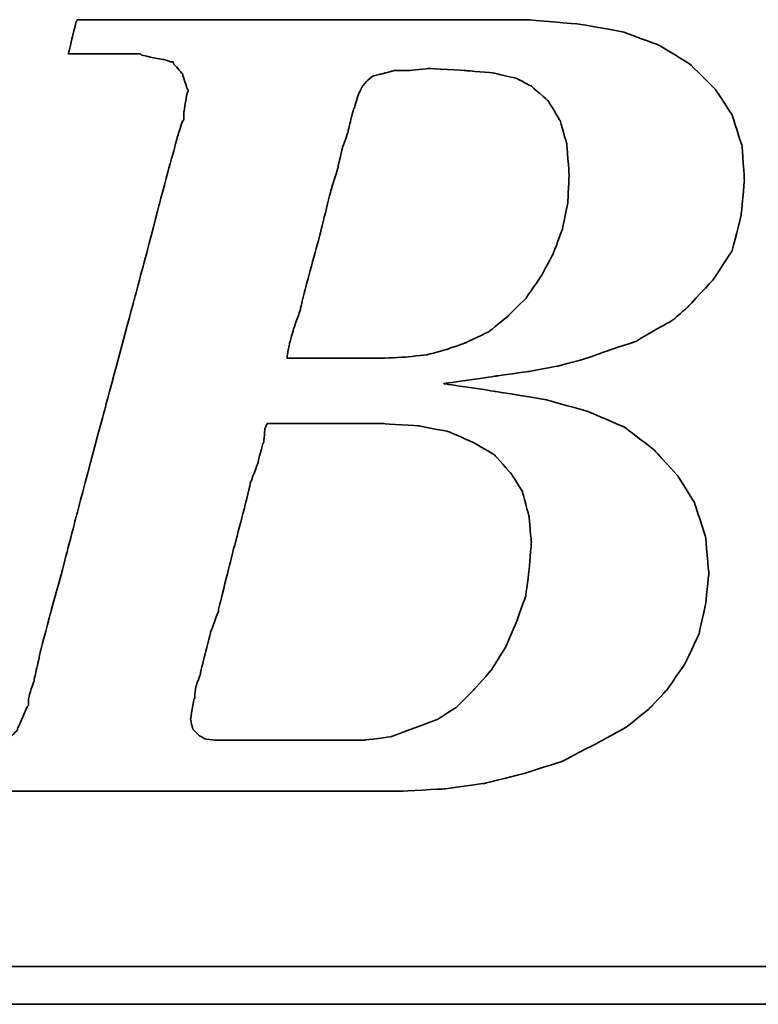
# Model space of a CAD drawing. Header units: millimetres. Extents: x -219 to -55, y 55 to 174.
# Tile 34 of 51: x -91.44 to -89.99, y 126.02 to 127.94. Entities that reach past the tile are written whole.
import ezdxf

# ---------------------------------------------------------------- set-up
doc = ezdxf.new("R2010")
doc.units = ezdxf.units.MM
doc.header["$LTSCALE"] = 0.1
doc.layers.add('DIM', color=4, linetype='CONTINUOUS')
doc.layers.add('layer 1', color=7, linetype='CONTINUOUS')

# ---------------------------------------------------------------- blocks, each defined once
blk = doc.blocks.new('TBI MOTION logo(完整正式版)')
at = {"layer": 'layer 1', "color": 22, "lineweight": 35}
for points, knots in [([(-64.65375, -6.86375), (-64.65375, -6.86375), (-64.84375, -7.29625), (-64.84375, -7.29625), (-64.84375, -7.29625), (-64.84375, -7.29625), (-64.86875, -7.34375), (-64.86875, -7.34375), (-64.86875, -7.34375), (-64.86875, -7.34375), (-64.86875, -7.36875), (-64.86875, -7.36875), (-64.86875, -7.36875), (-64.86875, -7.36875), (-65.15375, -7.65375), (-65.15375, -7.65375), (-65.15375, -7.65375), (-65.15375, -7.65375), (-65.17875, -7.65375), (-65.17875, -7.65375), (-65.17875, -7.65375), (-65.17875, -7.65375), (-65.20375, -7.67875), (-65.20375, -7.67875), (-65.20375, -7.67875), (-65.20375, -7.67875), (-65.58875, -7.87125), (-65.58875, -7.87125), (-65.58875, -7.87125), (-65.58875, -7.87125), (-65.63375, -7.87125), (-65.63375, -7.87125), (-65.63375, -7.87125), (-65.63375, -7.87125), (-65.65875, -7.89375), (-65.65875, -7.89375), (-65.65875, -7.89375), (-65.65875, -7.89375), (-66.09375, -7.94375), (-66.09375, -7.94375), (-66.09375, -7.94375), (-66.09375, -7.94375), (-66.11375, -7.94375), (-66.11375, -7.94375), (-66.11375, -7.94375), (-66.11375, -7.94375), (-66.16375, -7.94375), (-66.16375, -7.94375), (-66.16375, -7.94375), (-66.16375, -7.94375), (-66.30875, -7.94375), (-66.30875, -7.94375), (-66.30875, -7.94375), (-66.30875, -7.94375), (-66.69375, -7.94375), (-66.69375, -7.94375), (-66.69375, -7.94375), (-66.69375, -7.94375), (-67.07375, -7.94375), (-67.07375, -7.94375), (-67.07375, -7.94375), (-67.07375, -7.94375), (-67.12375, -7.94375), (-67.12375, -7.94375), (-67.12375, -7.94375), (-67.12375, -7.94375), (-67.12375, -7.96625), (-67.12375, -7.96625), (-67.12375, -7.96625), (-67.12375, -7.96625), (-67.14875, -7.99125), (-67.14875, -7.99125), (-67.14875, -7.99125), (-67.14875, -7.99125), (-67.24375, -8.34875), (-67.24375, -8.34875), (-67.24375, -8.34875), (-67.24375, -8.34875), (-67.31375, -8.68625), (-67.31375, -8.68625), (-67.31375, -8.68625), (-67.31375, -8.68625), (-67.26875, -8.68625), (-67.26875, -8.68625), (-67.26875, -8.68625), (-67.26875, -8.68625), (-67.07375, -8.68625), (-67.07375, -8.68625), (-67.07375, -8.68625), (-67.07375, -8.68625), (-66.54875, -8.68625), (-66.54875, -8.68625), (-66.54875, -8.68625), (-66.54875, -8.68625), (-65.82625, -8.68625), (-65.82625, -8.68625), (-65.82625, -8.68625), (-65.82625, -8.68625), (-65.01375, -8.68625), (-65.01375, -8.68625), (-65.01375, -8.68625), (-65.01375, -8.68625), (-64.05375, -8.68625), (-64.05375, -8.68625), (-64.05375, -8.68625), (-64.05375, -8.68625), (-62.08375, -8.68625), (-62.08375, -8.68625), (-62.08375, -8.68625), (-62.08375, -8.68625), (-60.06875, -8.68625), (-60.06875, -8.68625), (-60.06875, -8.68625), (-60.06875, -8.68625), (-59.10875, -8.68625), (-59.10875, -8.68625), (-59.10875, -8.68625), (-59.10875, -8.68625), (-58.29375, -8.68625), (-58.29375, -8.68625), (-58.29375, -8.68625), (-58.29375, -8.68625), (-57.57375, -8.68625), (-57.57375, -8.68625), (-57.57375, -8.68625), (-57.57375, -8.68625), (-57.04875, -8.68625), (-57.04875, -8.68625), (-57.04875, -8.68625), (-57.04875, -8.68625), (-56.85375, -8.68625), (-56.85375, -8.68625), (-56.85375, -8.68625), (-56.85375, -8.68625), (-56.70875, -8.68625), (-56.70875, -8.68625), (-56.70875, -8.68625), (-56.70875, -8.68625), (-56.61375, -8.68625), (-56.61375, -8.68625), (-56.61375, -8.68625), (-56.61375, -8.68625), (-56.56875, -8.68625), (-56.56875, -8.68625), (-56.56875, -8.68625), (-56.56875, -8.68625), (-55.65375, -8.63875), (-55.65375, -8.63875), (-55.65375, -8.63875), (-55.65375, -8.63875), (-54.76875, -8.51875), (-54.76875, -8.51875), (-54.76875, -8.51875), (-54.76875, -8.51875), (-53.90375, -8.30375), (-53.90375, -8.30375), (-53.90375, -8.30375), (-53.90375, -8.30375), (-53.08875, -8.03875), (-53.08875, -8.03875), (-53.08875, -8.03875), (-53.08875, -8.03875), (-52.34375, -7.65375), (-52.34375, -7.65375), (-52.34375, -7.65375), (-52.34375, -7.65375), (-51.69875, -7.29625), (-51.69875, -7.29625), (-51.69875, -7.29625), (-51.69875, -7.29625), (-51.21875, -6.91125), (-51.21875, -6.91125), (-51.21875, -6.91125), (-51.21875, -6.91125), (-50.83375, -6.50375), (-50.83375, -6.50375), (-50.83375, -6.50375), (-50.83375, -6.50375), (-50.44875, -5.94875), (-50.44875, -5.94875), (-50.44875, -5.94875), (-50.44875, -5.94875), (-50.13875, -5.30375), (-50.13875, -5.30375), (-50.13875, -5.30375), (-50.13875, -5.30375), (-49.99375, -4.65375), (-49.99375, -4.65375), (-49.99375, -4.65375), (-49.99375, -4.65375), (-49.92375, -3.98375), (-49.92375, -3.98375), (-49.92375, -3.98375), (-49.92375, -3.98375), (-49.99375, -3.19374), (-49.99375, -3.19374), (-49.99375, -3.19374), (-49.99375, -3.19374), (-50.23374, -2.44874), (-50.23374, -2.44874), (-50.23374, -2.44874), (-50.23374, -2.44874), (-50.59375, -1.87374), (-50.59375, -1.87374), (-50.59375, -1.87374), (-50.59375, -1.87374), (-51.09875, -1.31874), (-51.09875, -1.31874), (-51.09875, -1.31874), (-51.09875, -1.31874), (-51.74375, -0.81875), (-51.74375, -0.81875), (-51.74375, -0.81875), (-51.74375, -0.81875), (-52.53875, -0.48125), (-52.53875, -0.48125), (-52.53875, -0.48125), (-52.53875, -0.48125), (-53.47375, -0.21875), (-53.47375, -0.21875), (-53.47375, -0.21875), (-53.47375, -0.21875), (-54.52875, -0.04874), (-54.52875, -0.04874), (-54.52875, -0.04874), (-54.52875, -0.04874), (-55.65375, 0.12125), (-55.65375, 0.12125), (-55.65375, 0.12125), (-55.65375, 0.12125), (-54.50375, 0.28624), (-54.50375, 0.28624), (-54.50375, 0.28624), (-54.50375, 0.28624), (-53.83375, 0.38124), (-53.83375, 0.38124), (-53.83375, 0.38124), (-53.83375, 0.38124), (-53.18375, 0.50125), (-53.18375, 0.50125), (-53.18375, 0.50125), (-53.18375, 0.50125), (-52.55875, 0.66874), (-52.55875, 0.66874), (-52.55875, 0.66874), (-52.55875, 0.66874), (-52.03375, 0.86124), (-52.03375, 0.86124), (-52.03375, 0.86124), (-52.03375, 0.86124), (-51.50374, 1.03124), (-51.50374, 1.03124), (-51.50374, 1.03124), (-51.50374, 1.03124), (-51.09875, 1.27125), (-51.09875, 1.27125), (-51.09875, 1.27125), (-51.09875, 1.27125), (-50.71375, 1.48624), (-50.71375, 1.48624), (-50.71375, 1.48624), (-50.71375, 1.48624), (-50.37625, 1.77625), (-50.37625, 1.77625), (-50.37625, 1.77625), (-50.37625, 1.77625), (-49.82375, 2.37625), (-49.82375, 2.37625), (-49.82375, 2.37625), (-49.82375, 2.37625), (-49.41875, 2.99625), (-49.41875, 2.99625), (-49.41875, 2.99625), (-49.41875, 2.99625), (-49.22375, 3.76625), (-49.22375, 3.76625), (-49.22375, 3.76625), (-49.22375, 3.76625), (-49.15375, 4.50874), (-49.15375, 4.50874), (-49.15375, 4.50874), (-49.15375, 4.50874), (-49.20375, 5.25125), (-49.20375, 5.25125), (-49.20375, 5.25125), (-49.20375, 5.25125), (-49.41875, 5.92625), (-49.41875, 5.92625), (-49.41875, 5.92625), (-49.41875, 5.92625), (-49.77875, 6.47625), (-49.77875, 6.47625), (-49.77875, 6.47625), (-49.77875, 6.47625), (-50.33125, 7.02624), (-50.33125, 7.02624), (-50.33125, 7.02624), (-50.33125, 7.02624), (-51.00125, 7.43625), (-51.00125, 7.43625), (-51.00125, 7.43625), (-51.00125, 7.43625), (-51.79375, 7.72625), (-51.79375, 7.72625), (-51.79375, 7.72625), (-51.79375, 7.72625), (-52.72875, 7.89124), (-52.72875, 7.89124), (-52.72875, 7.89124), (-52.72875, 7.89124), (-53.83375, 7.98625), (-53.83375, 7.98625), (-53.83375, 7.98625), (-53.83375, 7.98625), (-53.92875, 7.98625), (-53.92875, 7.98625), (-53.92875, 7.98625), (-53.92875, 7.98625), (-54.26375, 7.98625), (-54.26375, 7.98625), (-54.26375, 7.98625), (-54.26375, 7.98625), (-54.74375, 7.98625), (-54.74375, 7.98625), (-54.74375, 7.98625), (-54.74375, 7.98625), (-55.36875, 7.98625), (-55.36875, 7.98625), (-55.36875, 7.98625), (-55.36875, 7.98625), (-56.13375, 7.98625), (-56.13375, 7.98625), (-56.13375, 7.98625), (-56.13375, 7.98625), (-56.94875, 7.98625), (-56.94875, 7.98625), (-56.94875, 7.98625), (-56.94875, 7.98625), (-58.77625, 7.98625), (-58.77625, 7.98625), (-58.77625, 7.98625), (-58.77625, 7.98625), (-60.59875, 7.98625), (-60.59875, 7.98625), (-60.59875, 7.98625), (-60.59875, 7.98625), (-61.41375, 7.98625), (-61.41375, 7.98625), (-61.41375, 7.98625), (-61.41375, 7.98625), (-62.17875, 7.98625), (-62.17875, 7.98625), (-62.17875, 7.98625), (-62.17875, 7.98625), (-62.80375, 7.98625), (-62.80375, 7.98625), (-62.80375, 7.98625), (-62.80375, 7.98625), (-63.30625, 7.98625), (-63.30625, 7.98625), (-63.30625, 7.98625), (-63.30625, 7.98625), (-63.57375, 7.98625), (-63.57375, 7.98625), (-63.57375, 7.98625), (-63.57375, 7.98625), (-63.57375, 7.96375), (-63.57375, 7.96375), (-63.57375, 7.96375), (-63.57375, 7.96375), (-63.59875, 7.94125), (-63.59875, 7.94125), (-63.59875, 7.94125), (-63.59875, 7.94125), (-63.69375, 7.55625), (-63.69375, 7.55625), (-63.69375, 7.55625), (-63.69375, 7.55625), (-63.76375, 7.24624), (-63.76375, 7.24624), (-63.76375, 7.24624), (-63.76375, 7.24624), (-63.23875, 7.24624), (-63.23875, 7.24624), (-63.23875, 7.24624), (-63.23875, 7.24624), (-62.75875, 7.24624), (-62.75875, 7.24624), (-62.75875, 7.24624), (-62.75875, 7.24624), (-62.61125, 7.24624), (-62.61125, 7.24624), (-62.61125, 7.24624), (-62.61125, 7.24624), (-62.56625, 7.24624), (-62.56625, 7.24624), (-62.56625, 7.24624), (-62.56625, 7.24624), (-62.22875, 7.24624), (-62.22875, 7.24624), (-62.22875, 7.24624), (-62.22875, 7.24624), (-62.20375, 7.24624), (-62.20375, 7.24624), (-62.20375, 7.24624), (-62.20375, 7.24624), (-62.17875, 7.21875), (-62.17875, 7.21875), (-62.17875, 7.21875), (-62.17875, 7.21875), (-61.96375, 7.17125), (-61.96375, 7.17125), (-61.96375, 7.17125), (-61.96375, 7.17125), (-61.72375, 7.12624), (-61.72375, 7.12624), (-61.72375, 7.12624), (-61.72375, 7.12624), (-61.70375, 7.12624), (-61.70375, 7.12624), (-61.70375, 7.12624), (-61.70375, 7.12624), (-61.55875, 7.07624), (-61.55875, 7.07624), (-61.55875, 7.07624), (-61.55875, 7.07624), (-61.50875, 7.07624), (-61.50875, 7.07624), (-61.50875, 7.07624), (-61.50875, 7.07624), (-61.48375, 7.02624), (-61.48375, 7.02624), (-61.48375, 7.02624), (-61.48375, 7.02624), (-61.31875, 6.83375), (-61.31875, 6.83375), (-61.31875, 6.83375), (-61.31875, 6.83375), (-61.29375, 6.81125), (-61.29375, 6.81125), (-61.29375, 6.81125), (-61.29375, 6.81125), (-61.29375, 6.78625), (-61.29375, 6.78625), (-61.29375, 6.78625), (-61.29375, 6.78625), (-61.19875, 6.50124), (-61.19875, 6.50124), (-61.19875, 6.50124), (-61.19875, 6.50124), (-61.17375, 6.45124), (-61.17375, 6.45124), (-61.17375, 6.45124), (-61.17375, 6.45124), (-61.19875, 6.40625), (-61.19875, 6.40625), (-61.19875, 6.40625), (-61.19875, 6.40625), (-61.26875, 5.99624), (-61.26875, 5.99624), (-61.26875, 5.99624), (-61.26875, 5.99624), (-61.26875, 5.85125), (-61.26875, 5.85125), (-61.26875, 5.85125), (-61.26875, 5.85125), (-61.26875, 5.82625), (-61.26875, 5.82625), (-61.26875, 5.82625), (-61.26875, 5.82625), (-61.29375, 5.80625), (-61.29375, 5.80625), (-61.29375, 5.80625), (-61.29375, 5.80625), (-61.34125, 5.66125), (-61.34125, 5.66125), (-61.34125, 5.66125), (-61.34125, 5.66125), (-61.41375, 5.44625), (-61.41375, 5.44625), (-61.41375, 5.44625), (-61.41375, 5.44625), (-61.48375, 5.15625), (-61.48375, 5.15625), (-61.48375, 5.15625), (-61.48375, 5.15625), (-61.58375, 4.82124), (-61.58375, 4.82124), (-61.58375, 4.82124), (-61.58375, 4.82124), (-61.79875, 4.00375), (-61.79875, 4.00375), (-61.79875, 4.00375), (-61.79875, 4.00375), (-62.05875, 2.99625), (-62.05875, 2.99625), (-62.05875, 2.99625), (-62.05875, 2.99625), (-62.34875, 1.91625), (-62.34875, 1.91625), (-62.34875, 1.91625), (-62.34875, 1.91625), (-62.97375, -0.41124), (-62.97375, -0.41124), (-62.97375, -0.41124), (-62.97375, -0.41124), (-63.59875, -2.75875), (-63.59875, -2.75875), (-63.59875, -2.75875), (-63.59875, -2.75875), (-63.88375, -3.86374), (-63.88375, -3.86374), (-63.88375, -3.86374), (-63.88375, -3.86374), (-64.14875, -4.82374), (-64.14875, -4.82374), (-64.14875, -4.82374), (-64.14875, -4.82374), (-64.36375, -5.64125), (-64.36375, -5.64125), (-64.36375, -5.64125), (-64.36375, -5.64125), (-64.43625, -5.97625), (-64.43625, -5.97625), (-64.43625, -5.97625), (-64.43625, -5.97625), (-64.50875, -6.28625), (-64.50875, -6.28625), (-64.50875, -6.28625), (-64.50875, -6.28625), (-64.50875, -6.30875), (-64.50875, -6.30875), (-64.50875, -6.30875), (-64.50875, -6.30875), (-64.57875, -6.50375), (-64.57875, -6.50375), (-64.57875, -6.50375), (-64.57875, -6.50375), (-64.62875, -6.69625), (-64.62875, -6.69625), (-64.62875, -6.69625), (-64.62875, -6.69625), (-64.62875, -6.76875), (-64.62875, -6.76875), (-64.62875, -6.76875), (-64.62875, -6.76875), (-64.62875, -6.81375), (-64.62875, -6.81375), (-64.62875, -6.81375), (-64.62875, -6.81375), (-64.62875, -6.83875), (-64.62875, -6.83875), (-64.62875, -6.83875), (-64.62875, -6.83875), (-64.65375, -6.86375), (-64.65375, -6.86375)], [0, 0, 0, 0, 0.00719424, 0.00719424, 0.00719424, 0.00719425, 0.01438849, 0.01438849, 0.01438849, 0.0143885, 0.02158273, 0.02158273, 0.02158273, 0.02158274, 0.02877698, 0.02877698, 0.02877698, 0.02877699, 0.03597122, 0.03597122, 0.03597122, 0.03597123, 0.04316547, 0.04316547, 0.04316547, 0.04316548, 0.05035971, 0.05035971, 0.05035971, 0.05035972, 0.05755396, 0.05755396, 0.05755396, 0.05755397, 0.0647482, 0.0647482, 0.0647482, 0.06474821, 0.07194245, 0.07194245, 0.07194245, 0.07194246, 0.07913669, 0.07913669, 0.07913669, 0.0791367, 0.08633094, 0.08633094, 0.08633094, 0.08633095, 0.09352518, 0.09352518, 0.09352518, 0.09352519, 0.10071942, 0.10071942, 0.10071942, 0.10071943, 0.10791367, 0.10791367, 0.10791367, 0.10791368, 0.11510791, 0.11510791, 0.11510791, 0.11510792, 0.12230216, 0.12230216, 0.12230216, 0.12230217, 0.1294964, 0.1294964, 0.1294964, 0.12949641, 0.13669065, 0.13669065, 0.13669065, 0.13669066, 0.14388489, 0.14388489, 0.14388489, 0.1438849, 0.15107914, 0.15107914, 0.15107914, 0.15107915, 0.15827338, 0.15827338, 0.15827338, 0.15827339, 0.16546763, 0.16546763, 0.16546763, 0.16546764, 0.17266187, 0.17266187, 0.17266187, 0.17266188, 0.17985612, 0.17985612, 0.17985612, 0.17985613, 0.18705036, 0.18705036, 0.18705036, 0.18705037, 0.1942446, 0.1942446, 0.1942446, 0.19424461, 0.20143885, 0.20143885, 0.20143885, 0.20143886, 0.20863309, 0.20863309, 0.20863309, 0.2086331, 0.21582734, 0.21582734, 0.21582734, 0.21582735, 0.22302158, 0.22302158, 0.22302158, 0.22302159, 0.23021583, 0.23021583, 0.23021583, 0.23021584, 0.23741007, 0.23741007, 0.23741007, 0.23741008, 0.24460432, 0.24460432, 0.24460432, 0.24460433, 0.25179856, 0.25179856, 0.25179856, 0.25179857, 0.25899281, 0.25899281, 0.25899281, 0.25899282, 0.26618705, 0.26618705, 0.26618705, 0.26618706, 0.27338129, 0.27338129, 0.27338129, 0.2733813, 0.28057554, 0.28057554, 0.28057554, 0.28057555, 0.28776978, 0.28776978, 0.28776978, 0.28776979, 0.29496403, 0.29496403, 0.29496403, 0.29496404, 0.30215827, 0.30215827, 0.30215827, 0.30215828, 0.30935252, 0.30935252, 0.30935252, 0.30935253, 0.31654676, 0.31654676, 0.31654676, 0.31654677, 0.32374101, 0.32374101, 0.32374101, 0.32374102, 0.33093525, 0.33093525, 0.33093525, 0.33093526, 0.3381295, 0.3381295, 0.3381295, 0.33812951, 0.34532374, 0.34532374, 0.34532374, 0.34532375, 0.35251799, 0.35251799, 0.35251799, 0.352518, 0.35971223, 0.35971223, 0.35971223, 0.35971224, 0.36690647, 0.36690647, 0.36690647, 0.36690648, 0.37410072, 0.37410072, 0.37410072, 0.37410073, 0.38129496, 0.38129496, 0.38129496, 0.38129497, 0.38848921, 0.38848921, 0.38848921, 0.38848922, 0.39568345, 0.39568345, 0.39568345, 0.39568346, 0.4028777, 0.4028777, 0.4028777, 0.40287771, 0.41007194, 0.41007194, 0.41007194, 0.41007195, 0.41726619, 0.41726619, 0.41726619, 0.4172662, 0.42446043, 0.42446043, 0.42446043, 0.42446044, 0.43165468, 0.43165468, 0.43165468, 0.43165469, 0.43884892, 0.43884892, 0.43884892, 0.43884893, 0.44604317, 0.44604317, 0.44604317, 0.44604318, 0.45323741, 0.45323741, 0.45323741, 0.45323742, 0.46043165, 0.46043165, 0.46043165, 0.46043166, 0.4676259, 0.4676259, 0.4676259, 0.46762591, 0.47482014, 0.47482014, 0.47482014, 0.47482015, 0.48201439, 0.48201439, 0.48201439, 0.4820144, 0.48920863, 0.48920863, 0.48920863, 0.48920864, 0.49640288, 0.49640288, 0.49640288, 0.49640289, 0.50359712, 0.50359712, 0.50359712, 0.50359713, 0.51079137, 0.51079137, 0.51079137, 0.51079138, 0.51798561, 0.51798561, 0.51798561, 0.51798562, 0.52517986, 0.52517986, 0.52517986, 0.52517987, 0.5323741, 0.5323741, 0.5323741, 0.53237411, 0.53956835, 0.53956835, 0.53956835, 0.53956836, 0.54676259, 0.54676259, 0.54676259, 0.5467626, 0.55395683, 0.55395683, 0.55395683, 0.55395684, 0.56115108, 0.56115108, 0.56115108, 0.56115109, 0.56834532, 0.56834532, 0.56834532, 0.56834533, 0.57553957, 0.57553957, 0.57553957, 0.57553958, 0.58273381, 0.58273381, 0.58273381, 0.58273382, 0.58992806, 0.58992806, 0.58992806, 0.58992807, 0.5971223, 0.5971223, 0.5971223, 0.59712231, 0.60431655, 0.60431655, 0.60431655, 0.60431656, 0.61151079, 0.61151079, 0.61151079, 0.6115108, 0.61870504, 0.61870504, 0.61870504, 0.61870505, 0.62589928, 0.62589928, 0.62589928, 0.62589929, 0.63309353, 0.63309353, 0.63309353, 0.63309354, 0.64028777, 0.64028777, 0.64028777, 0.64028778, 0.64748201, 0.64748201, 0.64748201, 0.64748202, 0.65467626, 0.65467626, 0.65467626, 0.65467627, 0.6618705, 0.6618705, 0.6618705, 0.66187051, 0.66906475, 0.66906475, 0.66906475, 0.66906476, 0.67625899, 0.67625899, 0.67625899, 0.676259, 0.68345324, 0.68345324, 0.68345324, 0.68345325, 0.69064748, 0.69064748, 0.69064748, 0.69064749, 0.69784173, 0.69784173, 0.69784173, 0.69784174, 0.70503597, 0.70503597, 0.70503597, 0.70503598, 0.71223022, 0.71223022, 0.71223022, 0.71223023, 0.71942446, 0.71942446, 0.71942446, 0.71942447, 0.72661871, 0.72661871, 0.72661871, 0.72661872, 0.73381295, 0.73381295, 0.73381295, 0.73381296, 0.74100719, 0.74100719, 0.74100719, 0.7410072, 0.74820144, 0.74820144, 0.74820144, 0.74820145, 0.75539568, 0.75539568, 0.75539568, 0.75539569, 0.76258993, 0.76258993, 0.76258993, 0.76258994, 0.76978417, 0.76978417, 0.76978417, 0.76978418, 0.77697842, 0.77697842, 0.77697842, 0.77697843, 0.78417266, 0.78417266, 0.78417266, 0.78417267, 0.79136691, 0.79136691, 0.79136691, 0.79136692, 0.79856115, 0.79856115, 0.79856115, 0.79856116, 0.8057554, 0.8057554, 0.8057554, 0.80575541, 0.81294964, 0.81294964, 0.81294964, 0.81294965, 0.82014388, 0.82014388, 0.82014388, 0.82014389, 0.82733813, 0.82733813, 0.82733813, 0.82733814, 0.83453237, 0.83453237, 0.83453237, 0.83453238, 0.84172662, 0.84172662, 0.84172662, 0.84172663, 0.84892086, 0.84892086, 0.84892086, 0.84892087, 0.85611511, 0.85611511, 0.85611511, 0.85611512, 0.86330935, 0.86330935, 0.86330935, 0.86330936, 0.8705036, 0.8705036, 0.8705036, 0.87050361, 0.87769784, 0.87769784, 0.87769784, 0.87769785, 0.88489209, 0.88489209, 0.88489209, 0.8848921, 0.89208633, 0.89208633, 0.89208633, 0.89208634, 0.89928058, 0.89928058, 0.89928058, 0.89928059, 0.90647482, 0.90647482, 0.90647482, 0.90647483, 0.91366906, 0.91366906, 0.91366906, 0.91366907, 0.92086331, 0.92086331, 0.92086331, 0.92086332, 0.92805755, 0.92805755, 0.92805755, 0.92805756, 0.9352518, 0.9352518, 0.9352518, 0.93525181, 0.94244604, 0.94244604, 0.94244604, 0.94244605, 0.94964029, 0.94964029, 0.94964029, 0.9496403, 0.95683453, 0.95683453, 0.95683453, 0.95683454, 0.96402878, 0.96402878, 0.96402878, 0.96402879, 0.97122302, 0.97122302, 0.97122302, 0.97122303, 0.97841727, 0.97841727, 0.97841727, 0.97841728, 0.98561151, 0.98561151, 0.98561151, 0.98561152, 0.99280576, 0.99280576, 0.99280576, 0.99280577, 1, 1, 1, 1]), ([(-57.50375, 6.35625), (-57.50375, 6.35625), (-57.57375, 6.11625), (-57.57375, 6.11625), (-57.57375, 6.11625), (-57.57375, 6.11625), (-57.57375, 6.09125), (-57.57375, 6.09125), (-57.57375, 6.09125), (-57.57375, 6.09125), (-57.59875, 6.06625), (-57.59875, 6.06625), (-57.59875, 6.06625), (-57.59875, 6.06625), (-57.64875, 5.87625), (-57.64875, 5.87625), (-57.64875, 5.87625), (-57.64875, 5.87625), (-57.71875, 5.58875), (-57.71875, 5.58875), (-57.71875, 5.58875), (-57.71875, 5.58875), (-57.71875, 5.56625), (-57.71875, 5.56625), (-57.71875, 5.56625), (-57.71875, 5.56625), (-57.83875, 5.23125), (-57.83875, 5.23125), (-57.83875, 5.23125), (-57.83875, 5.23125), (-57.93625, 4.82124), (-57.93625, 4.82124), (-57.93625, 4.82124), (-57.93625, 4.82124), (-57.93625, 4.79624), (-57.93625, 4.79624), (-57.93625, 4.79624), (-57.93625, 4.79624), (-58.07875, 4.34125), (-58.07875, 4.34125), (-58.07875, 4.34125), (-58.07875, 4.34125), (-58.34375, 3.28625), (-58.34375, 3.28625), (-58.34375, 3.28625), (-58.34375, 3.28625), (-58.62875, 2.23124), (-58.62875, 2.23124), (-58.62875, 2.23124), (-58.62875, 2.23124), (-58.74875, 1.75125), (-58.74875, 1.75125), (-58.74875, 1.75125), (-58.74875, 1.75125), (-58.74875, 1.72625), (-58.74875, 1.72625), (-58.74875, 1.72625), (-58.74875, 1.72625), (-58.89375, 1.31625), (-58.89375, 1.31625), (-58.89375, 1.31625), (-58.89375, 1.31625), (-58.98875, 0.98124), (-58.98875, 0.98124), (-58.98875, 0.98124), (-58.98875, 0.98124), (-59.03875, 0.71625), (-59.03875, 0.71625), (-59.03875, 0.71625), (-59.03875, 0.71625), (-59.03875, 0.66874), (-59.03875, 0.66874), (-59.03875, 0.66874), (-59.03875, 0.66874), (-58.91875, 0.66874), (-58.91875, 0.66874), (-58.91875, 0.66874), (-58.91875, 0.66874), (-58.53375, 0.66874), (-58.53375, 0.66874), (-58.53375, 0.66874), (-58.53375, 0.66874), (-58.10375, 0.66874), (-58.10375, 0.66874), (-58.10375, 0.66874), (-58.10375, 0.66874), (-57.66875, 0.66874), (-57.66875, 0.66874), (-57.66875, 0.66874), (-57.66875, 0.66874), (-57.33375, 0.66874), (-57.33375, 0.66874), (-57.33375, 0.66874), (-57.33375, 0.66874), (-57.09375, 0.66874), (-57.09375, 0.66874), (-57.09375, 0.66874), (-57.09375, 0.66874), (-56.99875, 0.66874), (-56.99875, 0.66874), (-56.99875, 0.66874), (-56.99875, 0.66874), (-56.49375, 0.69374), (-56.49375, 0.69374), (-56.49375, 0.69374), (-56.49375, 0.69374), (-56.01375, 0.74374), (-56.01375, 0.74374), (-56.01375, 0.74374), (-56.01375, 0.74374), (-55.58375, 0.86124), (-55.58375, 0.86124), (-55.58375, 0.86124), (-55.58375, 0.86124), (-55.17375, 1.00624), (-55.17375, 1.00624), (-55.17375, 1.00624), (-55.17375, 1.00624), (-54.67375, 1.24625), (-54.67375, 1.24625), (-54.67375, 1.24625), (-54.67375, 1.24625), (-54.26375, 1.58124), (-54.26375, 1.58124), (-54.26375, 1.58124), (-54.26375, 1.58124), (-53.87875, 1.96374), (-53.87875, 1.96374), (-53.87875, 1.96374), (-53.87875, 1.96374), (-53.54375, 2.44625), (-53.54375, 2.44625), (-53.54375, 2.44625), (-53.54375, 2.44625), (-53.27875, 2.95125), (-53.27875, 2.95125), (-53.27875, 2.95125), (-53.27875, 2.95125), (-53.08875, 3.45124), (-53.08875, 3.45124), (-53.08875, 3.45124), (-53.08875, 3.45124), (-52.96875, 4.05124), (-52.96875, 4.05124), (-52.96875, 4.05124), (-52.96875, 4.05124), (-52.94375, 4.65125), (-52.94375, 4.65125), (-52.94375, 4.65125), (-52.94375, 4.65125), (-52.99375, 5.30125), (-52.99375, 5.30125), (-52.99375, 5.30125), (-52.99375, 5.30125), (-53.13875, 5.80625), (-53.13875, 5.80625), (-53.13875, 5.80625), (-53.13875, 5.80625), (-53.39875, 6.23625), (-53.39875, 6.23625), (-53.39875, 6.23625), (-53.39875, 6.23625), (-53.75875, 6.54875), (-53.75875, 6.54875), (-53.75875, 6.54875), (-53.75875, 6.54875), (-54.07375, 6.71625), (-54.07375, 6.71625), (-54.07375, 6.71625), (-54.07375, 6.71625), (-54.57375, 6.83375), (-54.57375, 6.83375), (-54.57375, 6.83375), (-54.57375, 6.83375), (-55.17375, 6.88625), (-55.17375, 6.88625), (-55.17375, 6.88625), (-55.17375, 6.88625), (-55.96875, 6.93125), (-55.96875, 6.93125), (-55.96875, 6.93125), (-55.96875, 6.93125), (-56.39875, 6.88625), (-56.39875, 6.88625), (-56.39875, 6.88625), (-56.39875, 6.88625), (-56.42125, 6.88625), (-56.42125, 6.88625), (-56.42125, 6.88625), (-56.42125, 6.88625), (-56.73375, 6.88625), (-56.73375, 6.88625), (-56.73375, 6.88625), (-56.73375, 6.88625), (-56.99875, 6.81125), (-56.99875, 6.81125), (-56.99875, 6.81125), (-56.99875, 6.81125), (-57.02375, 6.81125), (-57.02375, 6.81125), (-57.02375, 6.81125), (-57.02375, 6.81125), (-57.18875, 6.76625), (-57.18875, 6.76625), (-57.18875, 6.76625), (-57.18875, 6.76625), (-57.30875, 6.66625), (-57.30875, 6.66625), (-57.30875, 6.66625), (-57.30875, 6.66625), (-57.40875, 6.54875), (-57.40875, 6.54875), (-57.40875, 6.54875), (-57.40875, 6.54875), (-57.50375, 6.35625), (-57.50375, 6.35625)], [0, 0, 0, 0, 0.01851852, 0.01851852, 0.01851852, 0.01851853, 0.03703704, 0.03703704, 0.03703704, 0.03703705, 0.05555556, 0.05555556, 0.05555556, 0.05555557, 0.07407407, 0.07407407, 0.07407407, 0.07407408, 0.09259259, 0.09259259, 0.09259259, 0.0925926, 0.11111111, 0.11111111, 0.11111111, 0.11111112, 0.12962963, 0.12962963, 0.12962963, 0.12962964, 0.14814815, 0.14814815, 0.14814815, 0.14814816, 0.16666667, 0.16666667, 0.16666667, 0.16666668, 0.18518519, 0.18518519, 0.18518519, 0.1851852, 0.2037037, 0.2037037, 0.2037037, 0.20370371, 0.22222222, 0.22222222, 0.22222222, 0.22222223, 0.24074074, 0.24074074, 0.24074074, 0.24074075, 0.25925926, 0.25925926, 0.25925926, 0.25925927, 0.27777778, 0.27777778, 0.27777778, 0.27777779, 0.2962963, 0.2962963, 0.2962963, 0.29629631, 0.31481481, 0.31481481, 0.31481481, 0.31481482, 0.33333333, 0.33333333, 0.33333333, 0.33333334, 0.35185185, 0.35185185, 0.35185185, 0.35185186, 0.37037037, 0.37037037, 0.37037037, 0.37037038, 0.38888889, 0.38888889, 0.38888889, 0.3888889, 0.40740741, 0.40740741, 0.40740741, 0.40740742, 0.42592593, 0.42592593, 0.42592593, 0.42592594, 0.44444444, 0.44444444, 0.44444444, 0.44444445, 0.46296296, 0.46296296, 0.46296296, 0.46296297, 0.48148148, 0.48148148, 0.48148148, 0.48148149, 0.5, 0.5, 0.5, 0.50000001, 0.51851852, 0.51851852, 0.51851852, 0.51851853, 0.53703704, 0.53703704, 0.53703704, 0.53703705, 0.55555556, 0.55555556, 0.55555556, 0.55555557, 0.57407407, 0.57407407, 0.57407407, 0.57407408, 0.59259259, 0.59259259, 0.59259259, 0.5925926, 0.61111111, 0.61111111, 0.61111111, 0.61111112, 0.62962963, 0.62962963, 0.62962963, 0.62962964, 0.64814815, 0.64814815, 0.64814815, 0.64814816, 0.66666667, 0.66666667, 0.66666667, 0.66666668, 0.68518519, 0.68518519, 0.68518519, 0.6851852, 0.7037037, 0.7037037, 0.7037037, 0.70370371, 0.72222222, 0.72222222, 0.72222222, 0.72222223, 0.74074074, 0.74074074, 0.74074074, 0.74074075, 0.75925926, 0.75925926, 0.75925926, 0.75925927, 0.77777778, 0.77777778, 0.77777778, 0.77777779, 0.7962963, 0.7962963, 0.7962963, 0.79629631, 0.81481481, 0.81481481, 0.81481481, 0.81481482, 0.83333333, 0.83333333, 0.83333333, 0.83333334, 0.85185185, 0.85185185, 0.85185185, 0.85185186, 0.87037037, 0.87037037, 0.87037037, 0.87037038, 0.88888889, 0.88888889, 0.88888889, 0.8888889, 0.90740741, 0.90740741, 0.90740741, 0.90740742, 0.92592593, 0.92592593, 0.92592593, 0.92592594, 0.94444444, 0.94444444, 0.94444444, 0.94444445, 0.96296296, 0.96296296, 0.96296296, 0.96296297, 0.98148148, 0.98148148, 0.98148148, 0.98148149, 1, 1, 1, 1]), ([(-61.03125, -6.57375), (-61.03125, -6.57375), (-61.03125, -6.67125), (-61.03125, -6.67125), (-61.03125, -6.67125), (-61.03125, -6.67125), (-61.05375, -6.69625), (-61.05375, -6.69625), (-61.05375, -6.69625), (-61.05375, -6.69625), (-61.12375, -7.12875), (-61.12375, -7.12875), (-61.12375, -7.12875), (-61.12375, -7.12875), (-61.07875, -7.34375), (-61.07875, -7.34375), (-61.07875, -7.34375), (-61.07875, -7.34375), (-60.93375, -7.48875), (-60.93375, -7.48875), (-60.93375, -7.48875), (-60.93375, -7.48875), (-60.81375, -7.55625), (-60.81375, -7.55625), (-60.81375, -7.55625), (-60.81375, -7.55625), (-60.62375, -7.58375), (-60.62375, -7.58375), (-60.62375, -7.58375), (-60.62375, -7.58375), (-60.30875, -7.58375), (-60.30875, -7.58375), (-60.30875, -7.58375), (-60.30875, -7.58375), (-59.97375, -7.58375), (-59.97375, -7.58375), (-59.97375, -7.58375), (-59.97375, -7.58375), (-59.87875, -7.58375), (-59.87875, -7.58375), (-59.87875, -7.58375), (-59.87875, -7.58375), (-59.63625, -7.58375), (-59.63625, -7.58375), (-59.63625, -7.58375), (-59.63625, -7.58375), (-58.96875, -7.58375), (-58.96875, -7.58375), (-58.96875, -7.58375), (-58.96875, -7.58375), (-58.29375, -7.58375), (-58.29375, -7.58375), (-58.29375, -7.58375), (-58.29375, -7.58375), (-58.05375, -7.58375), (-58.05375, -7.58375), (-58.05375, -7.58375), (-58.05375, -7.58375), (-57.98375, -7.58375), (-57.98375, -7.58375), (-57.98375, -7.58375), (-57.98375, -7.58375), (-57.35875, -7.58375), (-57.35875, -7.58375), (-57.35875, -7.58375), (-57.35875, -7.58375), (-56.78375, -7.50875), (-56.78375, -7.50875), (-56.78375, -7.50875), (-56.78375, -7.50875), (-56.27875, -7.31875), (-56.27875, -7.31875), (-56.27875, -7.31875), (-56.27875, -7.31875), (-55.77375, -7.12875), (-55.77375, -7.12875), (-55.77375, -7.12875), (-55.77375, -7.12875), (-55.36875, -6.86375), (-55.36875, -6.86375), (-55.36875, -6.86375), (-55.36875, -6.86375), (-55.00875, -6.50375), (-55.00875, -6.50375), (-55.00875, -6.50375), (-55.00875, -6.50375), (-54.62375, -6.06875), (-54.62375, -6.06875), (-54.62375, -6.06875), (-54.62375, -6.06875), (-54.31375, -5.56875), (-54.31375, -5.56875), (-54.31375, -5.56875), (-54.31375, -5.56875), (-54.07375, -5.01625), (-54.07375, -5.01625), (-54.07375, -5.01625), (-54.07375, -5.01625), (-53.87875, -4.46374), (-53.87875, -4.46374), (-53.87875, -4.46374), (-53.87875, -4.46374), (-53.80875, -3.91375), (-53.80875, -3.91375), (-53.80875, -3.91375), (-53.80875, -3.91375), (-53.75875, -3.31375), (-53.75875, -3.31375), (-53.75875, -3.31375), (-53.75875, -3.31375), (-53.80875, -2.75875), (-53.80875, -2.75875), (-53.80875, -2.75875), (-53.80875, -2.75875), (-53.95375, -2.20875), (-53.95375, -2.20875), (-53.95375, -2.20875), (-53.95375, -2.20875), (-54.19375, -1.82625), (-54.19375, -1.82625), (-54.19375, -1.82625), (-54.19375, -1.82625), (-54.55375, -1.41875), (-54.55375, -1.41875), (-54.55375, -1.41875), (-54.55375, -1.41875), (-55.00875, -1.15125), (-55.00875, -1.15125), (-55.00875, -1.15125), (-55.00875, -1.15125), (-55.56125, -0.91375), (-55.56125, -0.91375), (-55.56125, -0.91375), (-55.56125, -0.91375), (-56.18125, -0.79375), (-56.18125, -0.79375), (-56.18125, -0.79375), (-56.18125, -0.79375), (-56.94875, -0.74374), (-56.94875, -0.74374), (-56.94875, -0.74374), (-56.94875, -0.74374), (-56.99875, -0.74374), (-56.99875, -0.74374), (-56.99875, -0.74374), (-56.99875, -0.74374), (-57.09375, -0.74374), (-57.09375, -0.74374), (-57.09375, -0.74374), (-57.09375, -0.74374), (-57.38375, -0.74374), (-57.38375, -0.74374), (-57.38375, -0.74374), (-57.38375, -0.74374), (-57.76875, -0.74374), (-57.76875, -0.74374), (-57.76875, -0.74374), (-57.76875, -0.74374), (-58.24625, -0.74374), (-58.24625, -0.74374), (-58.24625, -0.74374), (-58.24625, -0.74374), (-58.72875, -0.74374), (-58.72875, -0.74374), (-58.72875, -0.74374), (-58.72875, -0.74374), (-59.20875, -0.74374), (-59.20875, -0.74374), (-59.20875, -0.74374), (-59.20875, -0.74374), (-59.46875, -0.74374), (-59.46875, -0.74374), (-59.46875, -0.74374), (-59.46875, -0.74374), (-59.51625, -0.83875), (-59.51625, -0.83875), (-59.51625, -0.83875), (-59.51625, -0.83875), (-59.54375, -1.15125), (-59.54375, -1.15125), (-59.54375, -1.15125), (-59.54375, -1.15125), (-59.56375, -1.17874), (-59.56375, -1.17874), (-59.56375, -1.17874), (-59.56375, -1.17874), (-59.66375, -1.55875), (-59.66375, -1.55875), (-59.66375, -1.55875), (-59.66375, -1.55875), (-59.66375, -1.58375), (-59.66375, -1.58375), (-59.66375, -1.58375), (-59.66375, -1.58375), (-59.82875, -2.01874), (-59.82875, -2.01874), (-59.82875, -2.01874), (-59.82875, -2.01874), (-59.94875, -2.52125), (-59.94875, -2.52125), (-59.94875, -2.52125), (-59.94875, -2.52125), (-60.23875, -3.62375), (-60.23875, -3.62375), (-60.23875, -3.62375), (-60.23875, -3.62375), (-60.52375, -4.77624), (-60.52375, -4.77624), (-60.52375, -4.77624), (-60.52375, -4.77624), (-60.52375, -4.79874), (-60.52375, -4.79874), (-60.52375, -4.79874), (-60.52375, -4.79874), (-60.69125, -5.25375), (-60.69125, -5.25375), (-60.69125, -5.25375), (-60.69125, -5.25375), (-60.81375, -5.73625), (-60.81375, -5.73625), (-60.81375, -5.73625), (-60.81375, -5.73625), (-60.90875, -6.11875), (-60.90875, -6.11875), (-60.90875, -6.11875), (-60.90875, -6.11875), (-60.90875, -6.14375), (-60.90875, -6.14375), (-60.90875, -6.14375), (-60.90875, -6.14375), (-61.00375, -6.40875), (-61.00375, -6.40875), (-61.00375, -6.40875), (-61.00375, -6.40875), (-61.03125, -6.57375), (-61.03125, -6.57375)], [0, 0, 0, 0, 0.01694915, 0.01694915, 0.01694915, 0.01694916, 0.03389831, 0.03389831, 0.03389831, 0.03389832, 0.05084746, 0.05084746, 0.05084746, 0.05084747, 0.06779661, 0.06779661, 0.06779661, 0.06779662, 0.08474576, 0.08474576, 0.08474576, 0.08474577, 0.10169492, 0.10169492, 0.10169492, 0.10169493, 0.11864407, 0.11864407, 0.11864407, 0.11864408, 0.13559322, 0.13559322, 0.13559322, 0.13559323, 0.15254237, 0.15254237, 0.15254237, 0.15254238, 0.16949153, 0.16949153, 0.16949153, 0.16949154, 0.18644068, 0.18644068, 0.18644068, 0.18644069, 0.20338983, 0.20338983, 0.20338983, 0.20338984, 0.22033898, 0.22033898, 0.22033898, 0.22033899, 0.23728814, 0.23728814, 0.23728814, 0.23728815, 0.25423729, 0.25423729, 0.25423729, 0.2542373, 0.27118644, 0.27118644, 0.27118644, 0.27118645, 0.28813559, 0.28813559, 0.28813559, 0.2881356, 0.30508475, 0.30508475, 0.30508475, 0.30508476, 0.3220339, 0.3220339, 0.3220339, 0.32203391, 0.33898305, 0.33898305, 0.33898305, 0.33898306, 0.3559322, 0.3559322, 0.3559322, 0.35593221, 0.37288136, 0.37288136, 0.37288136, 0.37288137, 0.38983051, 0.38983051, 0.38983051, 0.38983052, 0.40677966, 0.40677966, 0.40677966, 0.40677967, 0.42372881, 0.42372881, 0.42372881, 0.42372882, 0.44067797, 0.44067797, 0.44067797, 0.44067798, 0.45762712, 0.45762712, 0.45762712, 0.45762713, 0.47457627, 0.47457627, 0.47457627, 0.47457628, 0.49152542, 0.49152542, 0.49152542, 0.49152543, 0.50847458, 0.50847458, 0.50847458, 0.50847459, 0.52542373, 0.52542373, 0.52542373, 0.52542374, 0.54237288, 0.54237288, 0.54237288, 0.54237289, 0.55932203, 0.55932203, 0.55932203, 0.55932204, 0.57627119, 0.57627119, 0.57627119, 0.5762712, 0.59322034, 0.59322034, 0.59322034, 0.59322035, 0.61016949, 0.61016949, 0.61016949, 0.6101695, 0.62711864, 0.62711864, 0.62711864, 0.62711865, 0.6440678, 0.6440678, 0.6440678, 0.64406781, 0.66101695, 0.66101695, 0.66101695, 0.66101696, 0.6779661, 0.6779661, 0.6779661, 0.67796611, 0.69491525, 0.69491525, 0.69491525, 0.69491526, 0.71186441, 0.71186441, 0.71186441, 0.71186442, 0.72881356, 0.72881356, 0.72881356, 0.72881357, 0.74576271, 0.74576271, 0.74576271, 0.74576272, 0.76271186, 0.76271186, 0.76271186, 0.76271187, 0.77966102, 0.77966102, 0.77966102, 0.77966103, 0.79661017, 0.79661017, 0.79661017, 0.79661018, 0.81355932, 0.81355932, 0.81355932, 0.81355933, 0.83050847, 0.83050847, 0.83050847, 0.83050848, 0.84745763, 0.84745763, 0.84745763, 0.84745764, 0.86440678, 0.86440678, 0.86440678, 0.86440679, 0.88135593, 0.88135593, 0.88135593, 0.88135594, 0.89830508, 0.89830508, 0.89830508, 0.89830509, 0.91525424, 0.91525424, 0.91525424, 0.91525425, 0.93220339, 0.93220339, 0.93220339, 0.9322034, 0.94915254, 0.94915254, 0.94915254, 0.94915255, 0.96610169, 0.96610169, 0.96610169, 0.9661017, 0.98305085, 0.98305085, 0.98305085, 0.98305086, 1, 1, 1, 1]), ([(75.90875, -9.47875), (75.90875, -9.47875), (75.90875, -12.28625), (75.90875, -12.28625), (75.90875, -12.28625), (75.90875, -12.28625), (75.90875, -12.47875), (75.90875, -12.47875), (75.90875, -12.47875), (75.90875, -12.47875), (75.71625, -12.47875), (75.71625, -12.47875), (75.71625, -12.47875), (75.71625, -12.47875), (-88.32875, -12.47875), (-88.32875, -12.47875), (-88.32875, -12.47875), (-88.32875, -12.47875), (-88.32875, -13.29375), (-88.32875, -13.29375), (-88.32875, -13.29375), (-88.32875, -13.29375), (82.89125, -13.29375), (82.89125, -13.29375), (82.89125, -13.29375), (82.89125, -13.29375), (75.90875, -9.47875), (75.90875, -9.47875)], [0, 0, 0, 0, 0.14285714, 0.14285714, 0.14285714, 0.14285715, 0.28571429, 0.28571429, 0.28571429, 0.2857143, 0.42857143, 0.42857143, 0.42857143, 0.42857144, 0.57142857, 0.57142857, 0.57142857, 0.57142858, 0.71428571, 0.71428571, 0.71428571, 0.71428572, 0.85714286, 0.85714286, 0.85714286, 0.85714287, 1, 1, 1, 1])]:
    blk.add_open_spline(points, degree=3, knots=knots, dxfattribs=at)

msp = doc.modelspace()

# ---------------------------------------------------------------- block references
at = {"layer": 'DIM', "color": 7, "xscale": 0.09038785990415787, "yscale": 0.09038785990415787, "zscale": 0.09038785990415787}
msp.add_blockref('TBI MOTION logo(完整正式版)', (-85.577, 127.2173), dxfattribs=at)

doc.saveas('drawing.dxf')
